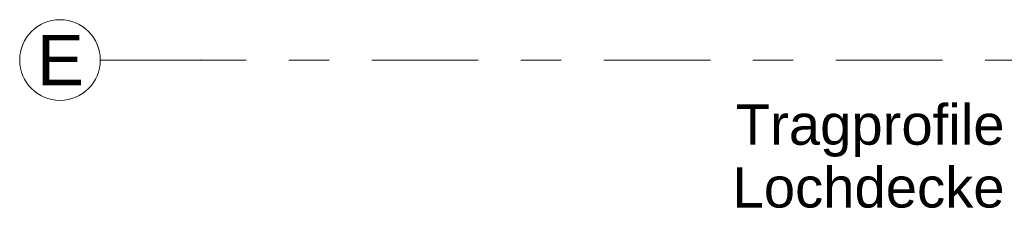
# Model space of a CAD drawing. Header units: metres. Extents: x -3.6 to 65.4, y -11 to 16.8.
# Tile 45 of 178: x -3.625 to -1.18, y 12.783 to 13.25. Entities that reach past the tile are written whole.
import ezdxf

# ---------------------------------------------------------------- set-up
doc = ezdxf.new("R2010")
doc.units = ezdxf.units.M
doc.header["$MEASUREMENT"] = 0
doc.linetypes.add('Strichlinie doppelt', pattern=[0.546806, 0.264583, -0.105833, 0.070556, -0.105833])
doc.layers.add('451 - Universal.Achsen Raster', color=7, linetype='Continuous')
doc.layers.add('Neubau_154 - Bemaßung_ Beschriftung.Ausbau - Deckenspiegel', color=7, linetype='Continuous')
doc.styles.add('ERSTELLTER_STIL_2', font='txt')

msp = doc.modelspace()

# ---------------------------------------------------------------- linework, layer by layer
at = {"layer": '451 - Universal.Achsen Raster', "color": 160, "linetype": 'Strichlinie doppelt', "lineweight": 9, "true_color": 0x3232ff}
for p, q in [((-3.175, 13.15), (-3.425, 13.15)), ((64.935, 13.15), (-3.175, 13.15))]:
    msp.add_line(p, q, dxfattribs=at)
at = {"layer": '451 - Universal.Achsen Raster', "color": 160, "linetype": 'Continuous', "lineweight": 9, "true_color": 0x3232ff}
msp.add_circle((-3.525, 13.15), 0.1, dxfattribs=at)
at = {"layer": '451 - Universal.Achsen Raster', "color": 160, "linetype": 'Strichlinie doppelt', "lineweight": 9, "true_color": 0x3232ff}
msp.add_point((-3.175, 13.15), dxfattribs=at)
msp.add_point((-3.175, 13.15), dxfattribs=at)

# ---------------------------------------------------------------- texts
at = {"layer": '451 - Universal.Achsen Raster', "color": 160, "lineweight": 9, "true_color": 0x3232ff, "insert": (-3.5821, 13.2125), "char_height": 0.125, "attachment_point": 1, "style": 'ERSTELLTER_STIL_2'}
msp.add_mtext('\\A1;{\\pql;\\pt0;\\fArial|b0|i0|c0|p38;E}', dxfattribs=at)
at = {"layer": 'Neubau_154 - Bemaßung_ Beschriftung.Ausbau - Deckenspiegel', "color": 1, "linetype": 'Continuous', "lineweight": 13, "insert": (-1.1793, 13.0402), "char_height": 0.1, "attachment_point": 3, "line_spacing_factor": 0.93321, "style": 'ERSTELLTER_STIL_2'}
msp.add_mtext('\\A1;{\\pqr;\\fArial|b0|i0|c0|p38;Tragprofile\\P\\pqr;\\fArial|b0|i0|c0|p38;Lochdecke}', dxfattribs=at)

doc.saveas('drawing.dxf')
